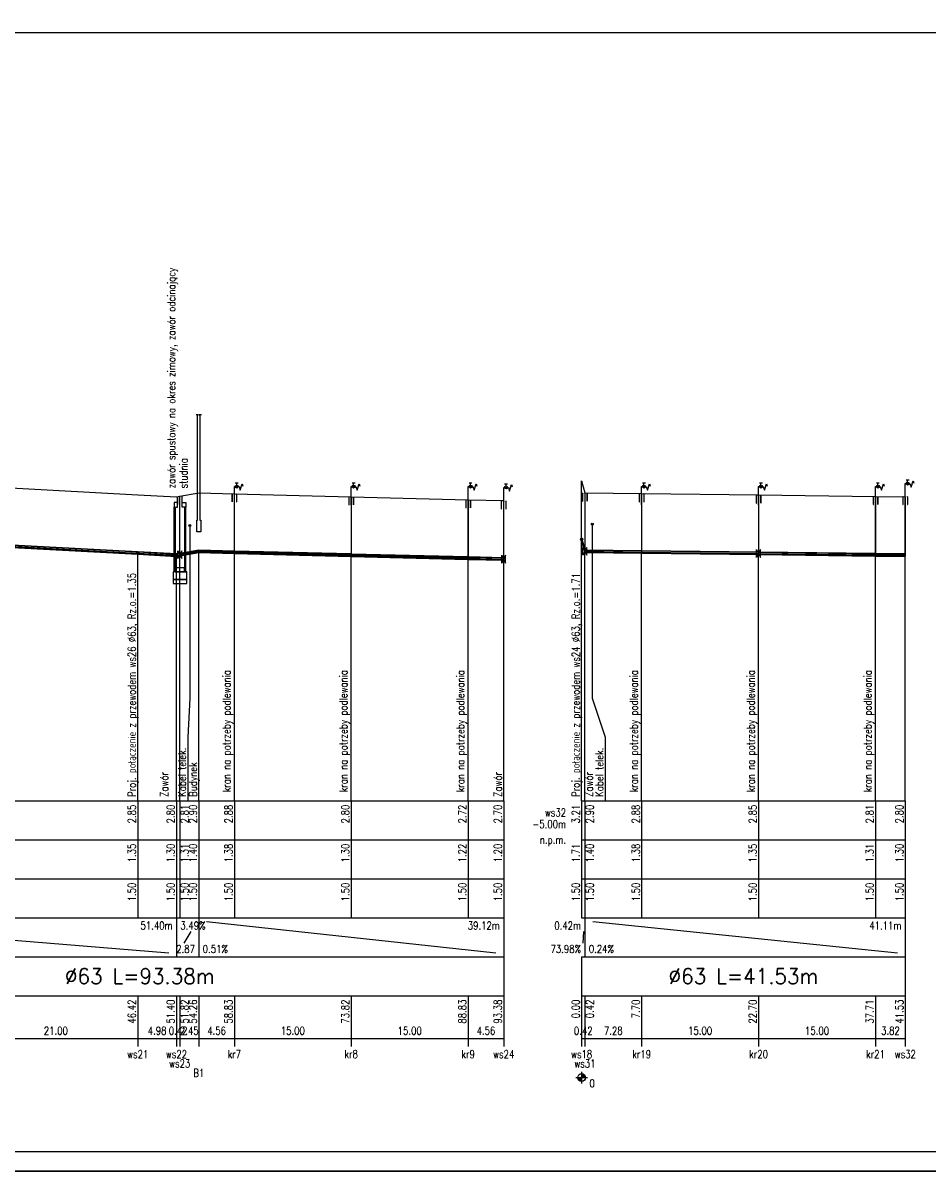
# Model space of a CAD drawing. Header units: millimetres. Extents: x -7377 to -5075, y 264 to 1193.
# Tile 17 of 23: x -5937 to -5705, y 596 to 894. Entities that reach past the tile are written whole.
import ezdxf
from ezdxf.enums import TextEntityAlignment as Align

# ---------------------------------------------------------------- set-up
doc = ezdxf.new("R2010")
doc.units = ezdxf.units.MM
doc.header["$LTSCALE"] = 2
for name, color, linetype in [('IS ddd', 2, 'Continuous'), ('W_Budynki', 7, 'Continuous'), ('W_Liczby', 7, 'Continuous'), ('W_Linie_opisowe', 7, 'Continuous'), ('W_Linie_tabeli', 7, 'Continuous'), ('w_Odcinki_2', 7, 'Continuous'), ('w_Opis_PZ_2', 7, 'Continuous'), ('W_Opis_uzbr_n', 7, 'Continuous'), ('W_Opis_wl', 7, 'Continuous'), ('W_Osie', 7, 'Continuous'), ('W_Teren_istn', 3, 'Continuous'), ('W_Uzbr_podz', 7, 'Continuous'), ('w_Wezly_2', 7, 'Continuous')]:
    doc.layers.add(name, color=color, linetype=linetype)
doc.styles.get("Standard").update_dxf_attribs({"font": 'simplex.shx', "width": 0.8})

msp = doc.modelspace()

# ---------------------------------------------------------------- linework, layer by layer
at = {"layer": 'IS ddd'}
for p, q in [((-5881.793, 775.446), (-5882.543, 775.446)), ((-5882.168, 775.001), (-5882.168, 775.446)), ((-5851.802, 775.446), (-5852.552, 775.446)), ((-5852.177, 775.001), (-5852.177, 775.446)), ((-5821.794, 775.446), (-5822.544, 775.446)), ((-5822.169, 775.001), (-5822.169, 775.446)), ((-5812.683, 775.214), (-5813.433, 775.214)), ((-5813.058, 774.768), (-5813.058, 775.214)), ((-5777.281, 775.446), (-5778.031, 775.446)), ((-5777.656, 775.001), (-5777.656, 775.446)), ((-5747.273, 775.446), (-5748.023, 775.446)), ((-5747.648, 775.001), (-5747.648, 775.446)), ((-5717.266, 775.446), (-5718.016, 775.446)), ((-5717.641, 775.001), (-5717.641, 775.446)), ((-5710.595, 770.736), (-5710.595, 775.386)), ((-5710.595, 775.386), (-5709.401, 775.386)), ((-5709.623, 776.214), (-5710.373, 776.214)), ((-5709.998, 775.768), (-5709.998, 776.214)), ((-5882.766, 769.969), (-5882.766, 774.619)), ((-5882.766, 774.619), (-5881.571, 774.619)), ((-5852.774, 769.969), (-5852.774, 774.619)), ((-5852.774, 774.619), (-5851.579, 774.619)), ((-5822.766, 769.969), (-5822.766, 774.619)), ((-5822.766, 774.619), (-5821.572, 774.619)), ((-5813.655, 769.736), (-5813.655, 774.386)), ((-5813.655, 774.386), (-5812.461, 774.386)), ((-5778.253, 769.969), (-5778.253, 774.619)), ((-5778.253, 774.619), (-5777.059, 774.619)), ((-5748.246, 769.969), (-5748.246, 774.619)), ((-5748.246, 774.619), (-5747.051, 774.619)), ((-5718.238, 769.969), (-5718.238, 774.619)), ((-5718.238, 774.619), (-5717.044, 774.619))]:
    msp.add_line(p, q, dxfattribs=at)
for points in [[(-6994.797, 599), (-5094.797, 599), (-5094.797, 896), (-6994.797, 896)], [(-6969.797, 604), (-5099.797, 604), (-5099.797, 891), (-6969.797, 891)], [(-5897.336, 770.536), (-5898.236, 770.536), (-5898.236, 769.336), (-5897.336, 769.336)], [(-5897.936, 752.777), (-5898.236, 752.777), (-5898.236, 769.336), (-5897.936, 769.336)], [(-5896.136, 770.536), (-5895.236, 770.536), (-5895.236, 769.336), (-5896.136, 769.336)], [(-5895.536, 752.777), (-5895.236, 752.777), (-5895.236, 769.336), (-5895.536, 769.336)], [(-5898.464, 750.777), (-5895.008, 750.777), (-5895.008, 752.777), (-5898.464, 752.777)], [(-5897.936, 752.777), (-5895.536, 752.777), (-5895.536, 753.777), (-5897.936, 753.777)], [(-5898.464, 749.777), (-5895.008, 749.777), (-5895.008, 750.777), (-5898.464, 750.777)], [(-6994.797, 302), (-5494.797, 302), (-5494.797, 599), (-6994.797, 599)]]:
    msp.add_lwpolyline(points, close=True, dxfattribs=at)
for points in [[(-5881.571, 774.619), (-5881.248, 773.673), (-5880.744, 775.338), (-5880.59, 774.738)], [(-5851.579, 774.619), (-5851.256, 773.673), (-5850.753, 775.338), (-5850.598, 774.738)], [(-5821.572, 774.619), (-5821.249, 773.673), (-5820.745, 775.338), (-5820.591, 774.738)], [(-5777.059, 774.619), (-5776.736, 773.673), (-5776.232, 775.338), (-5776.078, 774.738)], [(-5747.051, 774.619), (-5746.728, 773.673), (-5746.225, 775.338), (-5746.07, 774.738)], [(-5717.044, 774.619), (-5716.721, 773.673), (-5716.217, 775.338), (-5716.063, 774.738)], [(-5709.401, 775.386), (-5709.078, 774.44), (-5708.574, 776.105), (-5708.42, 775.505)], [(-5812.461, 774.386), (-5812.138, 773.44), (-5811.634, 775.105), (-5811.48, 774.505)]]:
    msp.add_lwpolyline(points, dxfattribs=at)
for centre in [(-5709.998, 775.386), (-5882.168, 774.619), (-5852.177, 774.619), (-5822.169, 774.619), (-5813.058, 774.386), (-5777.656, 774.619), (-5747.648, 774.619), (-5717.641, 774.619)]:
    msp.add_circle(centre, 0.382, dxfattribs=at)
at = {"layer": 'W_Budynki'}
msp.add_lwpolyline([(-5891.193, 793), (-5891.793, 793), (-5891.593, 793), (-5891.593, 766), (-5891.393, 766), (-5891.393, 763), (-5891.893, 763), (-5891.893, 763), (-5892.393, 763), (-5892.393, 766), (-5892.193, 766), (-5892.193, 793), (-5891.993, 793), (-5892.593, 793)], dxfattribs=at)
at = {"layer": 'W_Liczby'}
for p, q in [((-5794.324, 622.257), (-5792.986, 623.743)), ((-5794.271, 622.212), (-5793.039, 623.788)), ((-5794.214, 622.171), (-5793.096, 623.829)), ((-5794.155, 622.134), (-5793.155, 623.866)), ((-5794.094, 622.101), (-5793.217, 623.899)), ((-5794.03, 622.073), (-5793.281, 623.927)), ((-5793.964, 622.049), (-5793.346, 623.951)), ((-5793.897, 622.03), (-5793.413, 623.97)), ((-5793.829, 622.015), (-5793.482, 623.985)), ((-5793.76, 622.005), (-5793.551, 623.995)), ((-5793.69, 622.001), (-5793.62, 623.999)), ((-5793.655, 624.5), (-5793.655, 621.5)), ((-5795.155, 623), (-5792.155, 623)), ((-5794.653, 622.93), (-5792.658, 623.07)), ((-5794.645, 622.861), (-5792.665, 623.139)), ((-5794.633, 622.792), (-5792.677, 623.208)), ((-5794.616, 622.724), (-5792.694, 623.276)), ((-5794.595, 622.658), (-5792.715, 623.342)), ((-5794.569, 622.593), (-5792.742, 623.407)), ((-5794.538, 622.531), (-5792.772, 623.469)), ((-5794.503, 622.47), (-5792.807, 623.53)), ((-5794.464, 622.412), (-5792.846, 623.588)), ((-5794.421, 622.357), (-5792.889, 623.643)), ((-5794.374, 622.305), (-5792.936, 623.695))]:
    msp.add_line(p, q, dxfattribs=at)
msp.add_circle((-5793.655, 623), 1, dxfattribs=at)
at = {"layer": 'W_Linie_opisowe'}
for points in [[(-5894.202, 764.597), (-5894.202, 720.36), (-5894.693, 710.36), (-5894.693, 694)], [(-5790.915, 764.977), (-5790.915, 720.36), (-5787.615, 710.36), (-5787.615, 694)]]:
    msp.add_lwpolyline(points, dxfattribs=at)
at = {"layer": 'W_Linie_tabeli'}
for p, q in [((-6000.422, 694), (-5813.655, 694)), ((-5907.579, 694), (-5907.579, 664)), ((-5897.627, 694), (-5897.627, 664)), ((-5896.787, 694), (-5896.787, 664)), ((-5891.893, 694), (-5891.893, 664)), ((-5882.766, 694), (-5882.766, 664)), ((-5852.774, 694), (-5852.774, 664)), ((-5822.766, 694), (-5822.766, 664)), ((-5813.655, 694), (-5813.655, 664)), ((-5813.655, 694), (-5813.655, 633)), ((-5793.655, 694), (-5710.595, 694)), ((-5793.655, 694), (-5793.655, 664)), ((-5793.655, 694), (-5793.655, 664)), ((-5792.815, 694), (-5792.815, 664)), ((-5778.253, 694), (-5778.253, 664)), ((-5748.246, 694), (-5748.246, 664)), ((-5718.238, 694), (-5718.238, 664)), ((-5710.595, 694), (-5710.595, 664)), ((-5710.595, 694), (-5710.595, 633)), ((-6000.422, 684), (-5813.655, 684)), ((-5793.655, 684), (-5710.595, 684)), ((-6000.422, 674), (-5813.655, 674)), ((-5793.655, 674), (-5710.595, 674)), ((-6000.422, 664), (-5813.655, 664)), ((-5998.422, 663), (-5899.627, 655)), ((-5897.627, 664), (-5897.627, 654)), ((-5891.893, 664), (-5891.893, 654)), ((-5889.893, 663), (-5815.655, 655)), ((-5813.655, 664), (-5813.655, 654)), ((-5793.655, 664), (-5710.595, 664)), ((-5792.815, 664), (-5792.815, 654)), ((-5790.815, 663), (-5712.595, 655)), ((-5710.595, 664), (-5710.595, 654)), ((-5895.627, 657.5), (-5893.893, 660.5)), ((-6000.422, 654), (-5813.655, 654)), ((-5813.655, 654), (-5813.655, 644)), ((-5793.655, 654), (-5710.595, 654)), ((-5793.655, 654), (-5793.655, 633)), ((-5710.595, 654), (-5710.595, 644)), ((-6000.422, 644), (-5813.655, 644)), ((-5907.579, 644), (-5907.579, 631)), ((-5897.627, 644), (-5897.627, 631)), ((-5896.787, 644), (-5896.787, 631)), ((-5891.893, 644), (-5891.893, 631)), ((-5882.766, 644), (-5882.766, 631)), ((-5852.774, 644), (-5852.774, 631)), ((-5822.766, 644), (-5822.766, 631)), ((-5813.655, 644), (-5813.655, 631)), ((-5793.655, 644), (-5710.595, 644)), ((-5793.655, 644), (-5793.655, 631)), ((-5792.815, 644), (-5792.815, 631)), ((-5778.253, 644), (-5778.253, 631)), ((-5748.246, 644), (-5748.246, 631)), ((-5718.238, 644), (-5718.238, 631)), ((-5710.595, 644), (-5710.595, 631)), ((-6000.422, 633), (-5813.655, 633)), ((-5793.655, 633), (-5710.595, 633))]:
    msp.add_line(p, q, dxfattribs=at)
for points in [[(-5793.655, 694), (-5793.655, 776.108)], [(-5813.655, 694), (-5813.655, 771)], [(-5710.595, 694), (-5710.595, 772)], [(-5907.579, 694), (-5907.579, 757.533)], [(-5891.893, 694), (-5891.893, 758)], [(-5882.766, 694), (-5882.766, 757.767)], [(-5792.815, 694), (-5792.815, 758)], [(-5778.253, 694), (-5778.253, 757.823)], [(-5748.246, 694), (-5748.246, 757.458)], [(-5897.627, 694), (-5897.627, 757)], [(-5896.787, 694), (-5896.787, 757.147)], [(-5852.774, 694), (-5852.774, 757)], [(-5822.766, 694), (-5822.766, 756.233)], [(-5718.238, 694), (-5718.238, 757.093)]]:
    msp.add_lwpolyline(points, dxfattribs=at)
at = {"layer": 'w_Odcinki_2'}
for points in [[(-5793.655, 761.408), (-5792.875, 758.522), (-5792.875, 758.537), (-5793.655, 761.423)], [(-5793.655, 760.808), (-5792.875, 757.922), (-5792.875, 757.907), (-5793.655, 760.793)], [(-5949.573, 760.079), (-5907.579, 757.832), (-5907.579, 757.847), (-5949.573, 760.094)], [(-5949.573, 759.479), (-5907.579, 757.232), (-5907.579, 757.217), (-5949.573, 759.464)], [(-5907.579, 757.832), (-5897.627, 757.3), (-5897.627, 757.315), (-5907.579, 757.847)], [(-5897.627, 757.3), (-5896.847, 757.436), (-5896.847, 757.451), (-5897.627, 757.315)], [(-5896.727, 757.457), (-5891.893, 758.3), (-5891.893, 758.315), (-5896.727, 757.472)], [(-5896.727, 756.857), (-5891.893, 757.7), (-5891.893, 757.685), (-5896.727, 756.842)], [(-5891.893, 758.3), (-5882.826, 758.068), (-5882.826, 758.083), (-5891.893, 758.315)], [(-5891.893, 757.7), (-5882.826, 757.468), (-5882.826, 757.453), (-5891.893, 757.685)], [(-5882.706, 758.065), (-5852.834, 757.302), (-5852.834, 757.317), (-5882.706, 758.08)], [(-5882.706, 757.465), (-5852.834, 756.702), (-5852.834, 756.687), (-5882.706, 757.45)], [(-5792.755, 758.299), (-5778.313, 758.124), (-5778.313, 758.139), (-5792.755, 758.314)], [(-5792.755, 757.699), (-5778.313, 757.524), (-5778.313, 757.509), (-5792.755, 757.684)], [(-5778.193, 758.122), (-5748.306, 757.759), (-5748.306, 757.774), (-5778.193, 758.137)], [(-5778.193, 757.522), (-5748.306, 757.159), (-5748.306, 757.144), (-5778.193, 757.507)], [(-5748.186, 757.757), (-5718.298, 757.394), (-5718.298, 757.409), (-5748.186, 757.772)], [(-5718.178, 757.392), (-5710.595, 757.3), (-5710.595, 757.315), (-5718.178, 757.407)], [(-5907.579, 757.232), (-5897.627, 756.7), (-5897.627, 756.685), (-5907.579, 757.217)], [(-5897.627, 756.7), (-5896.847, 756.836), (-5896.847, 756.821), (-5897.627, 756.685)], [(-5852.714, 757.298), (-5822.826, 756.534), (-5822.826, 756.549), (-5852.714, 757.313)], [(-5852.714, 756.698), (-5822.826, 755.934), (-5822.826, 755.919), (-5852.714, 756.683)], [(-5822.706, 756.531), (-5813.715, 756.302), (-5813.715, 756.317), (-5822.706, 756.546)], [(-5822.706, 755.931), (-5813.715, 755.702), (-5813.715, 755.687), (-5822.706, 755.916)], [(-5748.186, 757.157), (-5718.298, 756.794), (-5718.298, 756.779), (-5748.186, 757.142)], [(-5718.178, 756.792), (-5710.595, 756.7), (-5710.595, 756.685), (-5718.178, 756.777)]]:
    msp.add_lwpolyline(points, close=True, dxfattribs=at)
at = {"layer": 'W_Opis_wl'}
for centre, radius in [((-5793.655, 761.108), 0.315), ((-5793.655, 761.108), 0.3), ((-5907.579, 757.533), 0.315), ((-5907.579, 757.533), 0.3)]:
    msp.add_circle(centre, radius, dxfattribs=at)
at = {"layer": 'W_Osie'}
for p, q in [((-5793.655, 761.108), (-5792.875, 758.222)), ((-5949.573, 759.779), (-5907.579, 757.533)), ((-5907.579, 757.533), (-5897.627, 757)), ((-5896.727, 757.157), (-5891.893, 758)), ((-5891.893, 758), (-5882.826, 757.768)), ((-5882.706, 757.765), (-5852.834, 757.001)), ((-5792.755, 757.999), (-5778.313, 757.824)), ((-5778.193, 757.822), (-5748.306, 757.459)), ((-5748.186, 757.457), (-5718.298, 757.094)), ((-5897.627, 757), (-5896.847, 757.136)), ((-5852.714, 756.999), (-5822.826, 756.234)), ((-5822.706, 756.231), (-5813.715, 756.001)), ((-5718.178, 757.092), (-5710.595, 757)), ((-5793.155, 660.5), (-5793.315, 657.5))]:
    msp.add_line(p, q, dxfattribs=at)
at = {"layer": 'W_Teren_istn'}
for points in [[(-6000.422, 777.5), (-5974.408, 776.108), (-5970.057, 775.875), (-5949.573, 774.779), (-5907.579, 772.533), (-5897.627, 772), (-5896.787, 772.147), (-5891.893, 773), (-5882.766, 772.767), (-5852.774, 772), (-5822.766, 771.233), (-5813.655, 771)], [(-5793.655, 776.108), (-5792.815, 773), (-5778.253, 772.823), (-5748.246, 772.458), (-5718.238, 772.093), (-5710.595, 772)]]:
    msp.add_lwpolyline(points, dxfattribs=at)
at = {"layer": 'W_Uzbr_podz'}
for centre in [(-5894.202, 764.597), (-5790.915, 764.977)]:
    msp.add_circle(centre, 0.25, dxfattribs=at)
at = {"layer": 'w_Wezly_2'}
for p, q in [((-5882.766, 758.082), (-5882.826, 758.083)), ((-5882.826, 758.083), (-5882.826, 757.453)), ((-5882.766, 758.067), (-5882.826, 758.068)), ((-5882.826, 757.468), (-5882.766, 757.467)), ((-5882.826, 757.453), (-5882.766, 757.452)), ((-5882.706, 758.08), (-5882.766, 758.082)), ((-5882.706, 758.065), (-5882.766, 758.067)), ((-5882.766, 757.467), (-5882.706, 757.465)), ((-5882.766, 757.452), (-5882.706, 757.45)), ((-5882.706, 757.45), (-5882.706, 758.08)), ((-5778.253, 758.138), (-5778.313, 758.139)), ((-5778.313, 758.139), (-5778.313, 757.509)), ((-5778.253, 758.123), (-5778.313, 758.124)), ((-5778.313, 757.524), (-5778.253, 757.523)), ((-5778.313, 757.509), (-5778.253, 757.508)), ((-5778.193, 758.137), (-5778.253, 758.138)), ((-5778.193, 758.122), (-5778.253, 758.123)), ((-5778.253, 757.523), (-5778.193, 757.522)), ((-5778.253, 757.508), (-5778.193, 757.507)), ((-5778.193, 757.507), (-5778.193, 758.137)), ((-5718.238, 757.408), (-5718.298, 757.409)), ((-5718.298, 757.409), (-5718.298, 756.779)), ((-5718.238, 757.393), (-5718.298, 757.394)), ((-5718.178, 757.407), (-5718.238, 757.408)), ((-5718.178, 757.392), (-5718.238, 757.393)), ((-5718.178, 756.777), (-5718.178, 757.407)), ((-5710.595, 757.408), (-5710.655, 757.409)), ((-5710.655, 757.409), (-5710.655, 756.779)), ((-5710.595, 757.393), (-5710.655, 757.394)), ((-5710.535, 757.407), (-5710.595, 757.408)), ((-5710.535, 757.392), (-5710.595, 757.393)), ((-5710.535, 756.777), (-5710.535, 757.407)), ((-5852.774, 757.315), (-5852.834, 757.317)), ((-5852.834, 757.317), (-5852.834, 756.687)), ((-5852.774, 757.3), (-5852.834, 757.302)), ((-5852.834, 756.702), (-5852.774, 756.7)), ((-5852.834, 756.687), (-5852.774, 756.685)), ((-5852.714, 757.313), (-5852.774, 757.315)), ((-5852.714, 757.298), (-5852.774, 757.3)), ((-5852.774, 756.7), (-5852.714, 756.698)), ((-5852.774, 756.685), (-5852.714, 756.683)), ((-5852.714, 756.683), (-5852.714, 757.313)), ((-5822.766, 756.548), (-5822.826, 756.549)), ((-5822.826, 756.549), (-5822.826, 755.919)), ((-5822.766, 756.533), (-5822.826, 756.534)), ((-5822.826, 755.934), (-5822.766, 755.933)), ((-5822.826, 755.919), (-5822.766, 755.918)), ((-5822.706, 756.546), (-5822.766, 756.548)), ((-5822.706, 756.531), (-5822.766, 756.533)), ((-5822.766, 755.933), (-5822.706, 755.931)), ((-5822.766, 755.918), (-5822.706, 755.916)), ((-5822.706, 755.916), (-5822.706, 756.546)), ((-5718.298, 756.794), (-5718.238, 756.793)), ((-5718.298, 756.779), (-5718.238, 756.778)), ((-5718.238, 756.793), (-5718.178, 756.792)), ((-5718.238, 756.778), (-5718.178, 756.777)), ((-5710.655, 756.794), (-5710.595, 756.793)), ((-5710.655, 756.779), (-5710.595, 756.778)), ((-5710.595, 756.793), (-5710.535, 756.792)), ((-5710.595, 756.778), (-5710.535, 756.777))]:
    msp.add_line(p, q, dxfattribs=at)
at = {"layer": 'w_Wezly_2', "const_width": 0.1}
for points in [[(-5883.377, 772.667), (-5882.155, 772.667)], [(-5793.426, 772.9), (-5792.204, 772.9)], [(-5778.864, 772.723), (-5777.642, 772.723)], [(-5748.857, 772.358), (-5747.635, 772.358)], [(-5897.398, 772.047), (-5896.176, 772.047)], [(-5853.385, 771.9), (-5852.163, 771.9)], [(-5823.378, 771.133), (-5822.155, 771.133)], [(-5814.266, 770.9), (-5813.044, 770.9)], [(-5718.849, 771.993), (-5717.627, 771.993)], [(-5711.206, 771.993), (-5709.984, 771.993)]]:
    msp.add_lwpolyline(points, dxfattribs=at)
at = {"layer": 'w_Wezly_2'}
for points in [[(-5883.377, 770.667), (-5883.321, 770.667), (-5883.321, 772.667), (-5883.377, 772.667)], [(-5882.821, 758.067), (-5882.71, 758.067), (-5882.71, 772.667), (-5882.821, 772.667)], [(-5882.21, 770.667), (-5882.155, 770.667), (-5882.155, 772.667), (-5882.21, 772.667)], [(-5793.426, 770.9), (-5793.37, 770.9), (-5793.37, 772.9), (-5793.426, 772.9)], [(-5792.87, 758), (-5792.759, 758), (-5792.759, 772.9), (-5792.87, 772.9)], [(-5792.259, 770.9), (-5792.204, 770.9), (-5792.204, 772.9), (-5792.259, 772.9)], [(-5778.864, 770.723), (-5778.809, 770.723), (-5778.809, 772.723), (-5778.864, 772.723)], [(-5778.309, 758.123), (-5778.198, 758.123), (-5778.198, 772.723), (-5778.309, 772.723)], [(-5777.698, 770.723), (-5777.642, 770.723), (-5777.642, 772.723), (-5777.698, 772.723)], [(-5748.857, 770.358), (-5748.801, 770.358), (-5748.801, 772.358), (-5748.857, 772.358)], [(-5748.301, 757.458), (-5748.19, 757.458), (-5748.19, 772.358), (-5748.301, 772.358)], [(-5747.69, 770.358), (-5747.635, 770.358), (-5747.635, 772.358), (-5747.69, 772.358)], [(-5897.398, 770.047), (-5897.343, 770.047), (-5897.343, 772.047), (-5897.398, 772.047)], [(-5896.843, 757.147), (-5896.732, 757.147), (-5896.732, 772.047), (-5896.843, 772.047)], [(-5896.232, 770.047), (-5896.176, 770.047), (-5896.176, 772.047), (-5896.232, 772.047)], [(-5853.385, 769.9), (-5853.329, 769.9), (-5853.329, 771.9), (-5853.385, 771.9)], [(-5852.829, 757.3), (-5852.718, 757.3), (-5852.718, 771.9), (-5852.829, 771.9)], [(-5852.218, 769.9), (-5852.163, 769.9), (-5852.163, 771.9), (-5852.218, 771.9)], [(-5823.378, 769.133), (-5823.322, 769.133), (-5823.322, 771.133), (-5823.378, 771.133)], [(-5822.822, 756.533), (-5822.711, 756.533), (-5822.711, 771.133), (-5822.822, 771.133)], [(-5822.211, 769.133), (-5822.155, 769.133), (-5822.155, 771.133), (-5822.211, 771.133)], [(-5814.266, 768.9), (-5814.211, 768.9), (-5814.211, 770.9), (-5814.266, 770.9)], [(-5813.711, 756), (-5813.6, 756), (-5813.6, 770.9), (-5813.711, 770.9)], [(-5813.1, 768.9), (-5813.044, 768.9), (-5813.044, 770.9), (-5813.1, 770.9)], [(-5718.849, 769.993), (-5718.794, 769.993), (-5718.794, 771.993), (-5718.849, 771.993)], [(-5718.294, 757.393), (-5718.183, 757.393), (-5718.183, 771.993), (-5718.294, 771.993)], [(-5717.683, 769.993), (-5717.627, 769.993), (-5717.627, 771.993), (-5717.683, 771.993)], [(-5711.206, 769.993), (-5711.151, 769.993), (-5711.151, 771.993), (-5711.206, 771.993)], [(-5710.651, 757.393), (-5710.54, 757.393), (-5710.54, 771.993), (-5710.651, 771.993)], [(-5710.04, 769.993), (-5709.984, 769.993), (-5709.984, 771.993), (-5710.04, 771.993)], [(-5897.287, 756.147), (-5897.287, 758.147), (-5896.287, 756.147), (-5896.287, 758.147)], [(-5793.315, 757), (-5793.315, 759), (-5792.315, 757), (-5792.315, 759)], [(-5748.746, 756.458), (-5748.746, 758.458), (-5747.746, 756.458), (-5747.746, 758.458)], [(-5814.155, 755), (-5814.155, 757), (-5813.155, 755), (-5813.155, 757)]]:
    msp.add_lwpolyline(points, close=True, dxfattribs=at)

# ---------------------------------------------------------------- texts
at = {"layer": 'IS ddd', "width": 0.8}
for s, p in [('zawór spustowy na okres zimowy, zawór odcinający', (-5897.942, 774.138)), ('studnia', (-5894.821, 774.138)), ('kran na potrzeby podlewania', (-5883.767, 696.182)), ('kran na potrzeby podlewania', (-5853.775, 696.182)), ('kran na potrzeby podlewania', (-5823.768, 696.182)), ('kran na potrzeby podlewania', (-5779.255, 696.182)), ('kran na potrzeby podlewania', (-5749.247, 696.182)), ('kran na potrzeby podlewania', (-5719.24, 696.182))]:
    msp.add_text(s, height=2, rotation=90, dxfattribs=at).set_placement(p)
at = {"layer": 'W_Liczby', "width": 0.8}
for s, p in [('2.85', (-5908.079, 693)), ('2.80', (-5898.127, 693)), ('2.81', (-5894.537, 693)), ('2.90', (-5892.393, 693)), ('2.88', (-5883.266, 693)), ('2.80', (-5853.274, 693)), ('2.72', (-5823.266, 693)), ('2.70', (-5814.155, 693)), ('3.21', (-5794.155, 693)), ('2.90', (-5790.565, 693)), ('2.88', (-5778.753, 693)), ('2.85', (-5748.746, 693)), ('2.81', (-5718.738, 693)), ('2.80', (-5711.095, 693)), ('1.35', (-5908.079, 683)), ('1.30', (-5898.127, 683)), ('1.31', (-5894.537, 683)), ('1.40', (-5892.393, 683)), ('1.38', (-5883.266, 683)), ('1.30', (-5853.274, 683)), ('1.22', (-5823.266, 683)), ('1.20', (-5814.155, 683)), ('1.71', (-5794.155, 683)), ('1.40', (-5790.565, 683)), ('1.38', (-5778.753, 683)), ('1.35', (-5748.746, 683)), ('1.31', (-5718.738, 683)), ('1.30', (-5711.095, 683)), ('1.50', (-5908.079, 673)), ('1.50', (-5898.127, 673)), ('1.50', (-5894.537, 673)), ('1.50', (-5892.393, 673)), ('1.50', (-5883.266, 673)), ('1.50', (-5853.274, 673)), ('1.50', (-5823.266, 673)), ('1.50', (-5814.155, 673)), ('1.50', (-5794.155, 673)), ('1.50', (-5790.565, 673)), ('1.50', (-5778.753, 673)), ('1.50', (-5748.746, 673)), ('1.50', (-5718.738, 673)), ('1.50', (-5711.095, 673)), ('46.42', (-5908.079, 643)), ('51.40', (-5898.127, 643)), ('51.82', (-5894.537, 643)), ('54.26', (-5892.393, 643)), ('58.83', (-5883.266, 643)), ('73.82', (-5853.274, 643)), ('88.83', (-5823.266, 643)), ('93.38', (-5814.155, 643)), ('0.00', (-5794.155, 643)), ('0.42', (-5790.565, 643)), ('7.70', (-5778.753, 643)), ('22.70', (-5748.746, 643)), ('37.71', (-5718.738, 643)), ('41.53', (-5711.095, 643))]:
    msp.add_text(s, height=2, rotation=90, dxfattribs=at).set_placement(p, align=Align.RIGHT)
for s, p in [('51.40m', (-5898.627, 661)), ('39.12m', (-5814.655, 661)), ('0.42m', (-5793.815, 661)), ('41.11m', (-5711.595, 661)), ('2.87', (-5892.893, 655)), ('73.98%', (-5793.815, 655))]:
    msp.add_text(s, height=2, dxfattribs=at).set_placement(p, align=Align.RIGHT)
for s, p in [('3.49%', (-5896.627, 661)), ('0.51%', (-5890.893, 655)), ('0.24%', (-5791.815, 655)), ('0', (-5791.655, 620.5))]:
    msp.add_text(s, height=2, dxfattribs=at).set_placement(p)
at = {"layer": 'W_Liczby'}
for s, width, p, p2 in [('%%C63 L=93.38m', 0.865236, (-5926.238, 647), (-5887.838, 647)), ('%%C63 L=41.53m', 0.880349, (-5771.325, 647), (-5732.925, 647))]:
    msp.add_text(s, height=4, dxfattribs=dict(at, width=width)).set_placement(p, p2, align=Align.FIT)
at = {"layer": 'W_Liczby', "width": 0.8}
for s, p in [('21.00', (-5928.576, 634)), ('4.98', (-5902.603, 634)), ('0.42', (-5897.207, 634)), ('2.45', (-5894.34, 634)), ('4.56', (-5887.329, 634)), ('15.00', (-5867.77, 634)), ('15.00', (-5837.77, 634)), ('4.56', (-5818.211, 634)), ('0.42', (-5793.235, 634)), ('7.28', (-5785.534, 634)), ('15.00', (-5763.249, 634)), ('15.00', (-5733.242, 634)), ('3.82', (-5714.417, 634)), ('ws21', (-5907.579, 628)), ('ws22', (-5897.627, 628)), ('kr7', (-5882.766, 628)), ('kr8', (-5852.774, 628)), ('kr9', (-5822.766, 628)), ('ws24', (-5813.655, 628)), ('ws18', (-5793.655, 628)), ('kr19', (-5778.253, 628)), ('kr20', (-5748.246, 628)), ('kr21', (-5718.238, 628)), ('ws32', (-5710.595, 628)), ('ws23', (-5896.787, 625.6)), ('ws31', (-5792.815, 625.6)), ('B1', (-5891.893, 623.2))]:
    msp.add_text(s, height=2, dxfattribs=at).set_placement(p, align=Align.CENTER)
at = {"layer": 'W_Linie_tabeli', "width": 0.8}
for s, p in [('ws32', (-5797.655, 690)), ('-5.00m', (-5797.655, 687)), ('n.p.m.', (-5797.655, 683))]:
    msp.add_text(s, height=2, dxfattribs=at).set_placement(p, align=Align.RIGHT)
at = {"layer": 'w_Opis_PZ_2', "width": 0.8}
for s, p in [('Budynek', (-5892.393, 695)), ('Zawór', (-5899.787, 695)), ('Zawór', (-5814.155, 695)), ('Zawór', (-5790.815, 695))]:
    msp.add_text(s, height=2, rotation=90, dxfattribs=at).set_placement(p)
at = {"layer": 'W_Opis_uzbr_n', "width": 0.8}
for p in [(-5895.193, 695), (-5788.115, 695)]:
    msp.add_text('Kabel telek.', height=2, rotation=90, dxfattribs=at).set_placement(p)
at = {"layer": 'W_Opis_wl', "width": 0.8}
for s, p in [('Proj. połączenie z przewodem ws26 %%C63, Rz.o.=1.35', (-5908.079, 695)), ('Proj. połączenie z przewodem ws24 %%C63, Rz.o.=1.71', (-5794.155, 695))]:
    msp.add_text(s, height=2, rotation=90, dxfattribs=at).set_placement(p)

doc.saveas('drawing.dxf')
